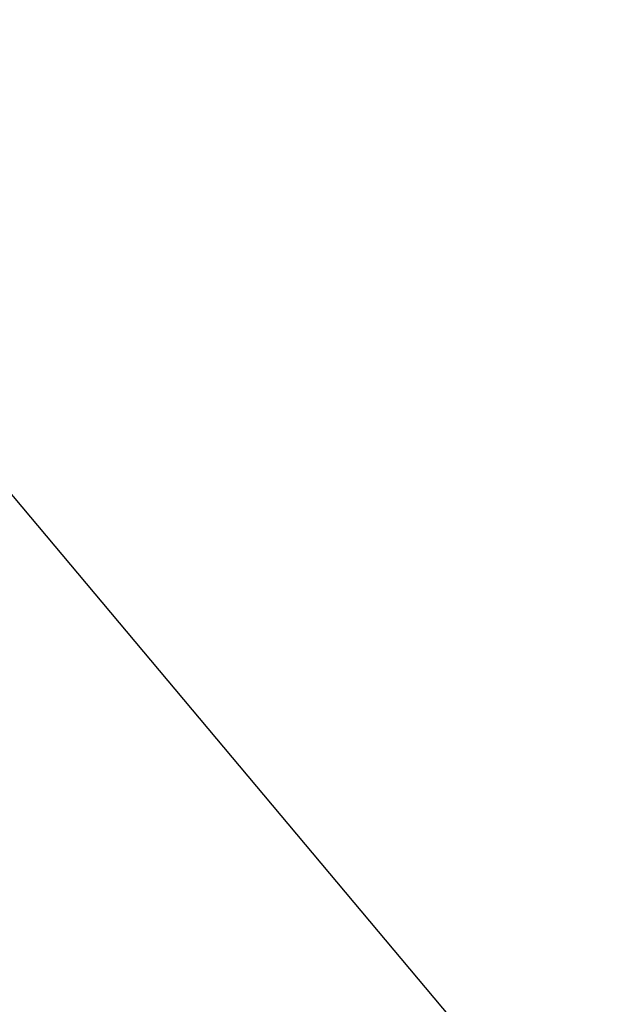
# Model space of a CAD drawing. Extents: x 0 to 363660, y 0 to 4201329.
# Tile 164 of 256: x 360221.7458 to 360221.7726, y 4200495.4383 to 4200495.4823. Entities that reach past the tile are written whole.
import ezdxf

# ---------------------------------------------------------------- set-up
doc = ezdxf.new("R2010")
doc.units = 0
doc.header["$LTSCALE"] = 0.5
doc.header["$MEASUREMENT"] = 0
doc.linetypes.add('Д_ТРОТ_ТРУБА', pattern=[3, 1.5, -1.5])
doc.layers.add('(025) Дорога', color=7, linetype='Continuous')
doc.layers.add('.', color=7, linetype='Continuous', lineweight=15)

# ---------------------------------------------------------------- blocks, each defined once
blk = doc.blocks.new('gergrgrre')
at = {"layer": '(025) Дорога', "linetype": 'Д_ТРОТ_ТРУБА', "flags": 128}
blk.add_lwpolyline([(360034.858679, 4200791.392138), (360036.732518, 4200790.501157), (360038.761234, 4200786.552604), (360042.501124, 4200778.433284), (360055.49158, 4200753.987861), (360078.802933, 4200711.410784), (360116.369038, 4200649.915482), (360150.8, 4200586.239998), (360165.682426, 4200563.024998), (360179.515, 4200545.240001), (360209.989249, 4200509.460904), (360265.27, 4200443.629997), (360306.026155, 4200398.778133), (360384.564822, 4200319.740076), (360425.36654, 4200280.592189), (360454.087447, 4200253.775101), (360461.596272, 4200243.167315), (360473.356162, 4200225.781944), (360486.072345, 4200211.833149), (360495.233167, 4200201.294555)], dxfattribs=at)

msp = doc.modelspace()

# ---------------------------------------------------------------- hatches: boundary and pattern name
at = {"layer": '.', "ltscale": 0.149071}
h = msp.add_hatch(color=256, dxfattribs=at)
h.dxf.hatch_style = 1
h.set_gradient(color1=(255, 255, 255), tint=1)
h.paths.add_polyline_path([(359890.240765, 4200193.891078), (361190.240765, 4200193.891078), (361190.240765, 4201328.891078), (359890.240765, 4201328.891078)])
h.paths.add_polyline_path([(359905.240765, 4201313.891078), (361175.240765, 4201313.891078), (361175.240765, 4200208.891078), (359905.240765, 4200208.891078)], flags=16)

# ---------------------------------------------------------------- block references
at = {"linetype": 'Continuous'}
msp.add_blockref('gergrgrre', (0, 0), dxfattribs=at)

doc.saveas('drawing.dxf')
